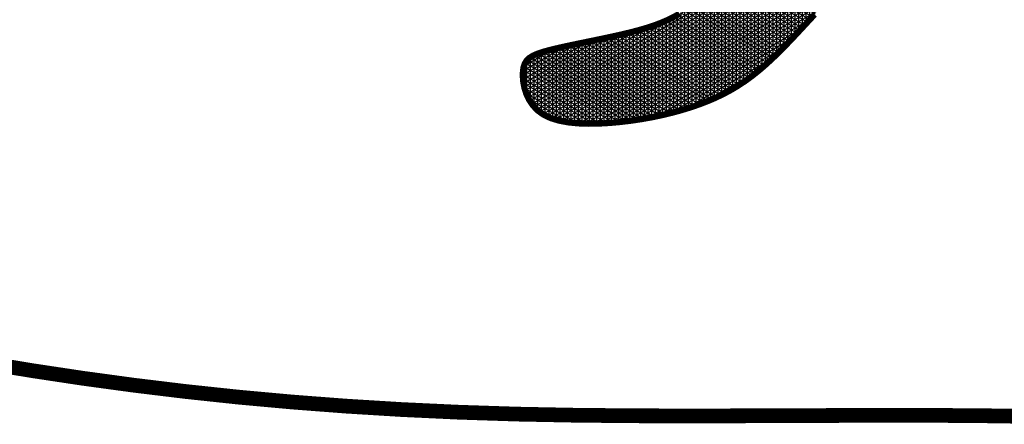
# Model space of a CAD drawing. Header units: inches. Extents: x 1.1 to 12.1, y -2.2 to 6.3.
# Tile 137 of 150: x 3.0656 to 3.2198, y -0.9544 to -0.891. Entities that reach past the tile are written whole.
import ezdxf

# ---------------------------------------------------------------- set-up
doc = ezdxf.new("R2010")
doc.units = ezdxf.units.IN
doc.header["$MEASUREMENT"] = 0
doc.layers.add('FACE', color=160, linetype='Continuous')

msp = doc.modelspace()

# ---------------------------------------------------------------- hatches: boundary and pattern name
at = {"layer": 'FACE', "linetype": 'Continuous'}
h = msp.add_hatch(dxfattribs=at)
h.set_pattern_fill('NET3', color=5, scale=0.004605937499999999, angle=-90.00000000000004, style=0)
h.set_pattern_definition([(270, (0.3394553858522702, 1.175920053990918), (0.0005757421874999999, -3.877897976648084e-19), []), (329.9999999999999, (0.3394553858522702, 1.175920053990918), (0.0002878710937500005, 0.0004986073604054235), []), (29.99999999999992, (0.3394553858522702, 1.175920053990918), (-0.0002878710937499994, 0.0004986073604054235), [])])
h.paths.add_polyline_path([(3.159781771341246, -0.907021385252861), (3.161463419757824, -0.9068161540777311), (3.16311094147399, -0.9065673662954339), (3.164720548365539, -0.9062769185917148), (3.166288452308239, -0.905946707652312), (3.167810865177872, -0.9055786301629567), (3.169283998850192, -0.9051745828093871), (3.17070406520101, -0.9047364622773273), (3.172067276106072, -0.9042661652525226), (3.173371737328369, -0.9037643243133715), (3.174623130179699, -0.9032265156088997), (3.175829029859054, -0.9026470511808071), (3.176997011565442, -0.9020202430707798), (3.178134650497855, -0.9013404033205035), (3.179249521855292, -0.9006018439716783), (3.18034920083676, -0.8997988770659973), (3.181441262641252, -0.8989258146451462), (3.18253044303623, -0.8979813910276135), (3.183610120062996, -0.8969820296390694), (3.184670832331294, -0.8959485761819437), (3.185703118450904, -0.894901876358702), (3.18669751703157, -0.8938627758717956), (3.18764456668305, -0.8928521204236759), (3.188534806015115, -0.8918907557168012), (3.18935877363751, -0.8909995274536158), (3.190109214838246, -0.8901926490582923), (3.19078770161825, -0.8894578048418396), (3.191398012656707, -0.8887760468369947), (3.191943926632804, -0.8881284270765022), (3.192429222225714, -0.8874959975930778), (3.192857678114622, -0.8868598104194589), (3.193233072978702, -0.8862009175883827), (3.193559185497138, -0.8855003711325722), (3.193836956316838, -0.884746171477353), (3.194055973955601, -0.8839541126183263), (3.194202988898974, -0.8831469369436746), (3.194264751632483, -0.8823473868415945), (3.194228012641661, -0.8815782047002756), (3.194079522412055, -0.8808621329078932), (3.193806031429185, -0.880221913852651), (3.19339429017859, -0.8796802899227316), (3.192836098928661, -0.8792555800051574), (3.192143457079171, -0.8789484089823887), (3.191333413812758, -0.8787549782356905), (3.190423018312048, -0.878671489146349), (3.189429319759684, -0.8786941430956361), (3.188369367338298, -0.8788191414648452), (3.187260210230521, -0.8790426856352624), (3.186118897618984, -0.8793609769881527), (3.184960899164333, -0.879768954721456), (3.183795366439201, -0.8802565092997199), (3.182629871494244, -0.880812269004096), (3.181471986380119, -0.8814248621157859), (3.180329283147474, -0.8820829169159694), (3.179209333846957, -0.8827750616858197), (3.178119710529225, -0.8834899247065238), (3.177067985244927, -0.8842161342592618), (3.176059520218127, -0.8849432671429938), (3.175090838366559, -0.8856646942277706), (3.174156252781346, -0.8863747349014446), (3.173250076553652, -0.8870677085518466), (3.172366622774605, -0.8877379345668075), (3.17150020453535, -0.8883797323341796), (3.17064513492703, -0.8889874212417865), (3.16979572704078, -0.8895553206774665), (3.168944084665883, -0.8900796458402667), (3.168073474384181, -0.8905641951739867), (3.167164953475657, -0.8910146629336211), (3.166199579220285, -0.8914367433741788), (3.165158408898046, -0.8918361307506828), (3.164022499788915, -0.8922185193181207), (3.162772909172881, -0.8925896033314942), (3.161390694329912, -0.8929550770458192), (3.159867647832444, -0.8933193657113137), (3.158238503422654, -0.8936818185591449), (3.156548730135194, -0.8940405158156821), (3.154843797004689, -0.8943935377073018), (3.153169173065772, -0.8947389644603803), (3.151570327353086, -0.895074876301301), (3.150092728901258, -0.8953993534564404), (3.148781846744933, -0.8957104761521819), (3.147672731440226, -0.896009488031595), (3.14675875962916, -0.8963102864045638), (3.146022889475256, -0.8966299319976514), (3.145448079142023, -0.8969854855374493), (3.145017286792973, -0.8973940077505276), (3.144713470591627, -0.8978725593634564), (3.144519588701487, -0.8984382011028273), (3.144418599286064, -0.8991079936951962), (3.144398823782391, -0.8998904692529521), (3.144470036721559, -0.9007600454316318), (3.14464737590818, -0.9016826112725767), (3.144945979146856, -0.9026240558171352), (3.145380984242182, -0.903550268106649), (3.145967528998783, -0.904427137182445), (3.146720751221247, -0.905220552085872), (3.147655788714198, -0.9058964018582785), (3.148780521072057, -0.9064284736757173), (3.1500737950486, -0.9068221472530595), (3.151507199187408, -0.907090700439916), (3.153052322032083, -0.9072474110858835), (3.154680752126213, -0.9073055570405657), (3.156364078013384, -0.9072784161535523), (3.158073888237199, -0.9071792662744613)])
h.paths.add_polyline_path([(3.188183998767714, -0.8132362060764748), (3.188669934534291, -0.8154696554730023), (3.189153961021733, -0.8176765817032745), (3.189634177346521, -0.8198456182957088), (3.190108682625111, -0.8219653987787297), (3.190575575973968, -0.8240245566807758), (3.191032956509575, -0.8260117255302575), (3.191478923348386, -0.8279155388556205), (3.191911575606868, -0.8297246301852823), (3.192328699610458, -0.8314330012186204), (3.192726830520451, -0.8330561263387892), (3.193102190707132, -0.8346148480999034), (3.193451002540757, -0.8361300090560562), (3.193769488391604, -0.8376224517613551), (3.194053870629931, -0.8391130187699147), (3.19430037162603, -0.8406225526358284), (3.194505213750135, -0.8421718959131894), (3.194668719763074, -0.8437736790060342), (3.194807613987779, -0.8454076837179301), (3.194942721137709, -0.847045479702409), (3.195094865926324, -0.84865863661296), (3.19528487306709, -0.8502187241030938), (3.195533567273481, -0.8516973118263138), (3.195861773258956, -0.8530659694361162), (3.19629031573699, -0.8542962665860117), (3.196832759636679, -0.8553648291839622), (3.1974736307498, -0.8562685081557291), (3.198190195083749, -0.8570092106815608), (3.19895971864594, -0.8575888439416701), (3.199759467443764, -0.8580093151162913), (3.200566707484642, -0.8582725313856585), (3.201358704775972, -0.8583803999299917), (3.202112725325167, -0.8583348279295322), (3.202810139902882, -0.8581374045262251), (3.203448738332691, -0.8577884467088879), (3.204030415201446, -0.8572879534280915), (3.204557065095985, -0.8566359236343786), (3.205030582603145, -0.8558323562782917), (3.205452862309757, -0.8548772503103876), (3.205825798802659, -0.8537706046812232), (3.206151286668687, -0.8525124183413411), (3.206431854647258, -0.8511074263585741), (3.20667256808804, -0.8495793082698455), (3.206879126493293, -0.847956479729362), (3.207057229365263, -0.8462673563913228), (3.207212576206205, -0.8445403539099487), (3.207350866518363, -0.8428038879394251), (3.207477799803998, -0.8410863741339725), (3.207599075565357, -0.8394162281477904), (3.207717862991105, -0.8378142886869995), (3.20782721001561, -0.8362710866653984), (3.207917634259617, -0.8347695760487), (3.207979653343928, -0.833292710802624), (3.208003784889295, -0.8318234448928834), (3.20798054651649, -0.8303447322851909), (3.207900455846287, -0.8288395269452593), (3.20775403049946, -0.8272907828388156), (3.207534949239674, -0.8256877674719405), (3.207249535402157, -0.8240450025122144), (3.206907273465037, -0.8223833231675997), (3.206517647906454, -0.8207235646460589), (3.206090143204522, -0.8190865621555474), (3.205634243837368, -0.8174931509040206), (3.205159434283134, -0.8159641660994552), (3.204675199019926, -0.8145204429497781), (3.204187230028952, -0.8131768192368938), (3.2036860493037, -0.8119241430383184), (3.203158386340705, -0.8107472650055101), (3.202590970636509, -0.8096310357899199), (3.201970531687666, -0.8085603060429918), (3.201283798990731, -0.8075199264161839), (3.200517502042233, -0.8064947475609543), (3.199658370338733, -0.8054696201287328), (3.19869913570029, -0.8044344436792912), (3.197656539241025, -0.8033993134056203), (3.196553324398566, -0.8023793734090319), (3.195412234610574, -0.8013897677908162), (3.194256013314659, -0.8004456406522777), (3.193107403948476, -0.7995621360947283), (3.191989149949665, -0.798754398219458), (3.190923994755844, -0.7980375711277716), (3.189932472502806, -0.7974286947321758), (3.189026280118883, -0.7969523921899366), (3.188214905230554, -0.7966351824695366), (3.18750783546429, -0.7965035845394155), (3.186914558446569, -0.7965841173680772), (3.186444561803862, -0.7969032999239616), (3.186107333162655, -0.7974876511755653), (3.185912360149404, -0.7983636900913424), (3.185864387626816, -0.7995465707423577), (3.185949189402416, -0.8010059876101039), (3.186147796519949, -0.8027002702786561), (3.186441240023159, -0.8045877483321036), (3.1868105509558, -0.8066267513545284), (3.187236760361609, -0.8087756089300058), (3.187700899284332, -0.8109926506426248)])

# ---------------------------------------------------------------- linework, layer by layer
at = {"layer": 'FACE', "color": 5}
for points, const_width in [([(3.168944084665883, -0.8900796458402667), (3.168073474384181, -0.8905641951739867), (3.167164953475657, -0.8910146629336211), (3.166199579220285, -0.8914367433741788), (3.165158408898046, -0.8918361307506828), (3.164022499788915, -0.8922185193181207), (3.162772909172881, -0.8925896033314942), (3.161390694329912, -0.8929550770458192), (3.159867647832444, -0.8933193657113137), (3.158238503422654, -0.8936818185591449), (3.156548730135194, -0.8940405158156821), (3.154843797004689, -0.8943935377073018), (3.153169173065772, -0.8947389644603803), (3.151570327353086, -0.895074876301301), (3.150092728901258, -0.8953993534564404), (3.148781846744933, -0.8957104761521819), (3.147672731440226, -0.896009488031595), (3.14675875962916, -0.8963102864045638), (3.146022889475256, -0.8966299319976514), (3.145448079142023, -0.8969854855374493), (3.145017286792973, -0.8973940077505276), (3.144713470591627, -0.8978725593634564), (3.144519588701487, -0.8984382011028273), (3.144418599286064, -0.8991079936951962), (3.144398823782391, -0.8998904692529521), (3.144470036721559, -0.9007600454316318), (3.14464737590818, -0.9016826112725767), (3.144945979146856, -0.9026240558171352), (3.145380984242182, -0.903550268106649), (3.145967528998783, -0.904427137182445), (3.146720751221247, -0.905220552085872), (3.147655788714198, -0.9058964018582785), (3.148780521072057, -0.9064284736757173), (3.1500737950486, -0.9068221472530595), (3.151507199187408, -0.907090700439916), (3.153052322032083, -0.9072474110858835), (3.154680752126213, -0.9073055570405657), (3.156364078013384, -0.9072784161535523), (3.158073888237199, -0.9071792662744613), (3.159781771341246, -0.907021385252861), (3.161463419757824, -0.9068161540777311), (3.16311094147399, -0.9065673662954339), (3.164720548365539, -0.9062769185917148), (3.166288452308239, -0.905946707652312), (3.167810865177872, -0.9055786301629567), (3.169283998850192, -0.9051745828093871), (3.17070406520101, -0.9047364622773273), (3.172067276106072, -0.9042661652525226), (3.173371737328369, -0.9037643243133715), (3.174623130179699, -0.9032265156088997), (3.175829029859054, -0.9026470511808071), (3.176997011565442, -0.9020202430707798), (3.178134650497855, -0.9013404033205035), (3.179249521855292, -0.9006018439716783), (3.18034920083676, -0.8997988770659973), (3.181441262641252, -0.8989258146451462), (3.18253044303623, -0.8979813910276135), (3.183610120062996, -0.8969820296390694), (3.184670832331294, -0.8959485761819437), (3.185703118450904, -0.894901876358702), (3.18669751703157, -0.8938627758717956), (3.18764456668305, -0.8928521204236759), (3.188534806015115, -0.8918907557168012), (3.18935877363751, -0.8909995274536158), (3.190109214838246, -0.8901926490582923)], 0.0009694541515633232), ([(3.227298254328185, -0.9532291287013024), (3.21881735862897, -0.9530650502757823), (3.209956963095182, -0.9529897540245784), (3.200770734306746, -0.9529790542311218), (3.191342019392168, -0.9530063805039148), (3.181754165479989, -0.9530451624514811), (3.172090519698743, -0.95306882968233), (3.162434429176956, -0.9530508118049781), (3.152869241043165, -0.9529645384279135), (3.143478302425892, -0.9527834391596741), (3.134326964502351, -0.9524856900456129), (3.125408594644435, -0.9520684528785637), (3.116698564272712, -0.9515336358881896), (3.108172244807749, -0.9508831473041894), (3.099805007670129, -0.9501188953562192), (3.091572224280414, -0.9492427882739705), (3.083449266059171, -0.9482567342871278), (3.075411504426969, -0.9471626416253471), (3.067443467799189, -0.9459620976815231), (3.059566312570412, -0.944655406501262)], 0.002302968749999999)]:
    msp.add_lwpolyline(points, dxfattribs=dict(at, const_width=const_width))

doc.saveas('drawing.dxf')
